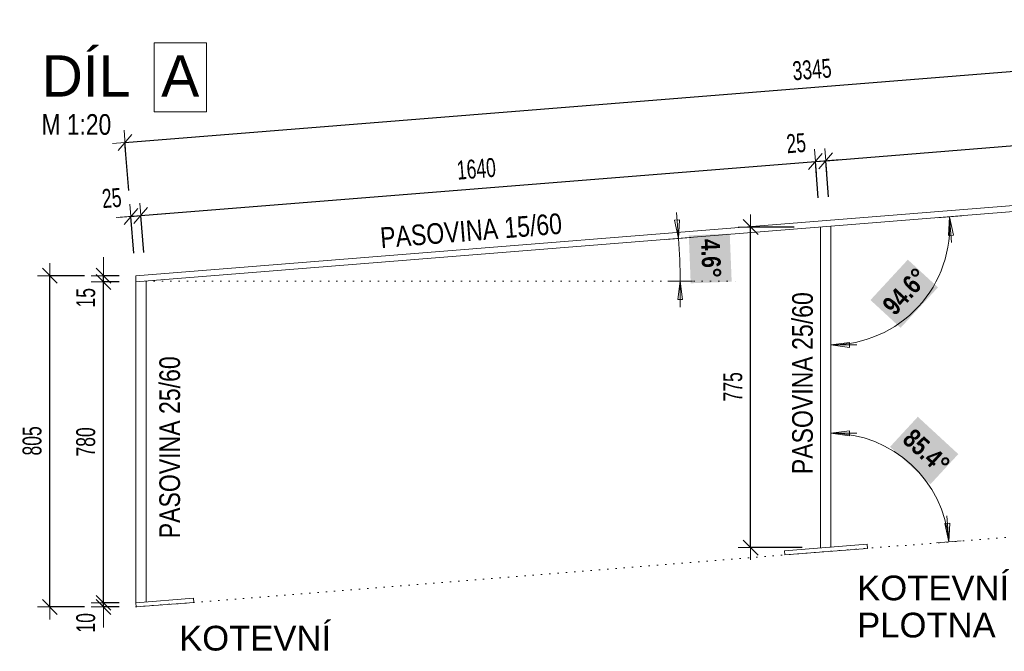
# Model space of a CAD drawing. Header units: millimetres. Extents: x -27650 to 9270, y -105989 to -87594.
# Tile 4 of 15: x -2053 to 330, y -92551 to -91020. Entities that reach past the tile are written whole.
import ezdxf

# ---------------------------------------------------------------- set-up
doc = ezdxf.new("R2010")
doc.units = ezdxf.units.MM
doc.header["$PDMODE"] = 65
doc.linetypes.add('JIS_08_37', pattern=[20, 0, -20])
doc.layers.add('XR$2$(Z17) - DÍLY 1_20_1', color=7, linetype='Continuous', lineweight=25)
doc.styles.add('ARIAL', font='ARIAL.TTF')
doc.styles.add('ARIALNARROW', font='ARIALN.TTF')
doc.dimstyles.new('DIMSTYLE_6', dxfattribs={"dimtxt": 45.8, "dimasz": 60, "dimexe": 0, "dimexo": 0, "dimgap": 22.9, "dimtad": 2, "dimdec": 0, "dimrnd": 5, "dimzin": 12, "dimdsep": 46, "dimtxsty": 'ARIALNARROW', "dimblk1": 'ALL_ML_STRICH', "dimblk2": 'ALL_ML_STRICH', "dimsah": 1, "dimcen": 0, "dimclrd": 6, "dimclre": 6, "dimclrt": 6, "dimadec": 0, "dimazin": 0, "dimtfac": 1, "dimtdec": 0, "dimtix": 1, "dimtmove": 2, "dimatfit": 3, "dimfxl": 0, "dimtvp": 1.2, "dimtzin": 0, "dimlwd": 0, "dimlwe": 13, "dimarcsym": 0})
doc.dimstyles.new('DIMSTYLE_7', dxfattribs={"dimtxt": 45.8, "dimasz": 60, "dimexe": 0, "dimexo": 0, "dimgap": 22.9, "dimtad": 2, "dimdec": 0, "dimrnd": 5, "dimzin": 12, "dimdsep": 46, "dimtxsty": 'ARIALNARROW', "dimblk1": 'ALL_ML_STRICH', "dimblk2": 'ALL_ML_STRICH', "dimsah": 1, "dimcen": 0, "dimclrd": 6, "dimclre": 6, "dimclrt": 6, "dimadec": 0, "dimazin": 0, "dimtfac": 1, "dimtdec": 0, "dimtix": 1, "dimtmove": 2, "dimatfit": 3, "dimfxl": 0, "dimtzin": 0, "dimlwd": 0, "dimlwe": 13, "dimarcsym": 0})
doc.dimstyles.new('DIMSTYLE_8', dxfattribs={"dimtxt": 45.8, "dimasz": 60, "dimexe": 0, "dimexo": 0, "dimgap": 22.9, "dimtad": 2, "dimdec": 0, "dimrnd": 5, "dimzin": 12, "dimdsep": 46, "dimtxsty": 'ARIALNARROW', "dimblk1": 'ALL_ML_STRICH', "dimblk2": 'ALL_ML_STRICH', "dimsah": 1, "dimcen": 0, "dimclrd": 6, "dimclre": 6, "dimclrt": 6, "dimadec": 0, "dimazin": 0, "dimtfac": 1, "dimtdec": 0, "dimtix": 1, "dimtmove": 2, "dimatfit": 3, "dimfxl": 0, "dimtvp": 1.2, "dimtzin": 0, "dimlwd": 0, "dimlwe": 13, "dimarcsym": 0})
doc.dimstyles.new('DIMSTYLE_9', dxfattribs={"dimtxt": 45.8, "dimasz": 60, "dimexe": 0, "dimexo": 0, "dimgap": 22.9, "dimtad": 2, "dimdec": 0, "dimrnd": 5, "dimzin": 12, "dimdsep": 46, "dimtxsty": 'ARIALNARROW', "dimblk1": 'ALL_ML_STRICH', "dimblk2": 'ALL_ML_STRICH', "dimsah": 1, "dimcen": 0, "dimclrd": 6, "dimclre": 6, "dimclrt": 6, "dimadec": 0, "dimazin": 0, "dimtfac": 1, "dimtdec": 0, "dimtix": 1, "dimtmove": 2, "dimatfit": 3, "dimfxl": 0, "dimtzin": 0, "dimlwd": 0, "dimlwe": 13, "dimarcsym": 0})

# ---------------------------------------------------------------- blocks, each defined once
blk = doc.blocks.new('ALL_ML_STRICH')
at = {"color": 0, "linetype": 'ByBlock', "lineweight": -2}
for p, q in [((0, -0.5), (0, 0.5)), ((-1, 0), (0.5, 0)), ((-0.3, -0.3), (0.3, 0.3))]:
    blk.add_line(p, q, dxfattribs=at)
blk = doc.blocks.new('*D36')
at = {"layer": 'DEFPOINTS', "color": 6, "linetype": 'Continuous', "lineweight": 13}
for p in [(-1784, -91497), (-1772.5, -91640.7), (-1747.5, -91653.8)]:
    blk.add_point(p, dxfattribs=at)
at = {"layer": 'XR$2$(Z17) - DÍLY 1_20_1', "color": 6, "linetype": 'Continuous', "lineweight": -2}
for p, q in [((-1784, -91497), (-1760.2, -91495.1)), ((-1776.8, -91586.3), (-1784, -91497)), ((-1753, -91584.4), (-1760.2, -91495.1))]:
    blk.add_line(p, q, dxfattribs=at)
at = {"layer": 'XR$2$(Z17) - DÍLY 1_20_1', "color": 6, "linetype": 'Continuous', "lineweight": 13, "xscale": 59.99999999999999, "yscale": 60, "zscale": 60}
for p, rotation in [((-1760.2, -91495.1), 4.586136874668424), ((-1784, -91497), 184.5861368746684)]:
    blk.add_blockref('ALL_ML_STRICH', p, dxfattribs=dict(at, rotation=rotation))
at = {"layer": 'XR$2$(Z17) - DÍLY 1_20_1', "color": 6, "linetype": 'Continuous', "lineweight": 13, "insert": (-1830.6, -91452.7), "char_height": 45.8, "width": 74.327, "attachment_point": 5, "rotation": 4.5861, "style": 'ARIALNARROW'}
blk.add_mtext('\\W0.81;\\A1;{25}', dxfattribs=at)
blk = doc.blocks.new('*D37')
at = {"layer": 'DEFPOINTS', "color": 6, "linetype": 'Continuous', "lineweight": 13}
for p in [(-1760.2, -91495.1), (-114.3, -91522.8), (-1747.5, -91653.8)]:
    blk.add_point(p, dxfattribs=at)
at = {"layer": 'XR$2$(Z17) - DÍLY 1_20_1', "color": 6, "linetype": 'Continuous', "lineweight": -2}
for p, q in [((-1760.2, -91495.1), (-127, -91364.1)), ((-120, -91452), (-127, -91364.1)), ((-1753, -91584.4), (-1760.2, -91495.1))]:
    blk.add_line(p, q, dxfattribs=at)
at = {"layer": 'XR$2$(Z17) - DÍLY 1_20_1', "color": 6, "linetype": 'Continuous', "lineweight": 13, "xscale": 59.99999999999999, "yscale": 60, "zscale": 60}
for p, rotation in [((-127, -91364.1), 4.586136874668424), ((-1760.2, -91495.1), 184.5861368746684)]:
    blk.add_blockref('ALL_ML_STRICH', p, dxfattribs=dict(at, rotation=rotation))
at = {"layer": 'XR$2$(Z17) - DÍLY 1_20_1', "color": 6, "linetype": 'Continuous', "lineweight": 13, "insert": (-947.9, -91381.9), "char_height": 45.8, "width": 148.654, "attachment_point": 5, "rotation": 4.5861, "style": 'ARIALNARROW'}
blk.add_mtext('\\W0.81;\\A1;{1640}', dxfattribs=at)
blk = doc.blocks.new('*D38')
at = {"layer": 'DEFPOINTS', "color": 6, "linetype": 'Continuous', "lineweight": 13}
for p in [(-127, -91364.1), (-114.3, -91522.8), (-89.3, -91520.8)]:
    blk.add_point(p, dxfattribs=at)
at = {"layer": 'XR$2$(Z17) - DÍLY 1_20_1', "color": 6, "linetype": 'Continuous', "lineweight": -2}
for p, q in [((-127, -91364.1), (-102, -91362.1)), ((-120, -91452), (-127, -91364.1)), ((-95, -91450), (-102, -91362.1))]:
    blk.add_line(p, q, dxfattribs=at)
at = {"layer": 'XR$2$(Z17) - DÍLY 1_20_1', "color": 6, "linetype": 'Continuous', "lineweight": 13, "xscale": 59.99999999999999, "yscale": 60, "zscale": 60}
for p, rotation in [((-102, -91362.1), 4.586136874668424), ((-127, -91364.1), 184.5861368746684)]:
    blk.add_blockref('ALL_ML_STRICH', p, dxfattribs=dict(at, rotation=rotation))
at = {"layer": 'XR$2$(Z17) - DÍLY 1_20_1', "color": 6, "linetype": 'Continuous', "lineweight": 13, "insert": (-173.6, -91319.8), "char_height": 45.8, "width": 74.327, "attachment_point": 5, "rotation": 4.5861, "style": 'ARIALNARROW'}
blk.add_mtext('\\W0.81;\\A1;{25}', dxfattribs=at)
blk = doc.blocks.new('*D39')
at = {"layer": 'DEFPOINTS', "color": 6, "linetype": 'Continuous', "lineweight": 13}
for p in [(-102, -91362.1), (1546.4, -91389.5), (-89.3, -91520.8)]:
    blk.add_point(p, dxfattribs=at)
at = {"layer": 'XR$2$(Z17) - DÍLY 1_20_1', "color": 6, "linetype": 'Continuous', "lineweight": -2}
for p, q in [((-102, -91362.1), (1533.7, -91230.9)), ((1540.6, -91317.4), (1533.7, -91230.9)), ((-95, -91450), (-102, -91362.1))]:
    blk.add_line(p, q, dxfattribs=at)
at = {"layer": 'XR$2$(Z17) - DÍLY 1_20_1', "color": 6, "linetype": 'Continuous', "lineweight": 13, "xscale": 59.99999999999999, "yscale": 60, "zscale": 60}
for p, rotation in [((1533.7, -91230.9), 4.586136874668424), ((-102, -91362.1), 184.5861368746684)]:
    blk.add_blockref('ALL_ML_STRICH', p, dxfattribs=dict(at, rotation=rotation))
at = {"layer": 'XR$2$(Z17) - DÍLY 1_20_1', "color": 6, "linetype": 'Continuous', "lineweight": 13, "insert": (711.5, -91248.8), "char_height": 45.8, "width": 148.654, "attachment_point": 5, "rotation": 4.5861, "style": 'ARIALNARROW'}
blk.add_mtext('\\W0.81;\\A1;{1640}', dxfattribs=at)
blk = doc.blocks.new('*D41')
at = {"layer": 'DEFPOINTS', "color": 6, "linetype": 'Continuous', "lineweight": 13}
for p in [(-1798.4, -91317.6), (1561.4, -91373.3), (-1772.5, -91640.7)]:
    blk.add_point(p, dxfattribs=at)
at = {"layer": 'XR$2$(Z17) - DÍLY 1_20_1', "color": 6, "linetype": 'Continuous', "lineweight": -2}
for p, q in [((-1798.4, -91317.6), (1535.5, -91050.2)), ((1545.2, -91171.1), (1535.5, -91050.2)), ((-1789, -91434.1), (-1798.4, -91317.6))]:
    blk.add_line(p, q, dxfattribs=at)
at = {"layer": 'XR$2$(Z17) - DÍLY 1_20_1', "color": 6, "linetype": 'Continuous', "lineweight": 13, "xscale": 60, "yscale": 60, "zscale": 60}
for p, rotation in [((1535.5, -91050.2), 4.586136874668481), ((-1798.4, -91317.6), 184.5861368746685)]:
    blk.add_blockref('ALL_ML_STRICH', p, dxfattribs=dict(at, rotation=rotation))
at = {"layer": 'XR$2$(Z17) - DÍLY 1_20_1', "color": 6, "linetype": 'Continuous', "lineweight": 13, "insert": (-135.4, -91141.2), "char_height": 45.8, "width": 148.654, "attachment_point": 5, "rotation": 4.5861, "style": 'ARIALNARROW'}
blk.add_mtext('\\W0.81;\\A1;{3345}', dxfattribs=at)
blk = doc.blocks.new('*D66')
at = {"layer": 'DEFPOINTS', "color": 6, "linetype": 'Continuous', "lineweight": 13}
for p in [(-1772.5, -92433.6), (-1850.4, -92443.5), (-1771.7, -92443.5)]:
    blk.add_point(p, dxfattribs=at)
at = {"layer": 'XR$2$(Z17) - DÍLY 1_20_1', "color": 6, "linetype": 'Continuous', "lineweight": -2}
for p, q in [((-1812.8, -92433.6), (-1850.4, -92433.6)), ((-1850.4, -92443.5), (-1850.4, -92433.6)), ((-1812.8, -92443.5), (-1850.4, -92443.5))]:
    blk.add_line(p, q, dxfattribs=at)
at = {"layer": 'XR$2$(Z17) - DÍLY 1_20_1', "color": 6, "linetype": 'Continuous', "lineweight": 13, "xscale": 60, "yscale": 60, "zscale": 60}
for p, rotation in [((-1850.4, -92443.5), 270), ((-1850.4, -92433.6), 90)]:
    blk.add_blockref('ALL_ML_STRICH', p, dxfattribs=dict(at, rotation=rotation))
at = {"layer": 'XR$2$(Z17) - DÍLY 1_20_1', "color": 6, "linetype": 'Continuous', "lineweight": 13, "insert": (-1893.3, -92481.9), "char_height": 45.8, "width": 74.327, "attachment_point": 5, "rotation": 90, "style": 'ARIALNARROW'}
blk.add_mtext('\\W0.81;\\A1;{10}', dxfattribs=at)
blk = doc.blocks.new('*D67')
at = {"layer": 'DEFPOINTS', "color": 6, "linetype": 'Continuous', "lineweight": 13}
for p in [(-1772.5, -91655.8), (-1850.4, -92433.6), (-1772.5, -92433.6)]:
    blk.add_point(p, dxfattribs=at)
at = {"layer": 'XR$2$(Z17) - DÍLY 1_20_1', "color": 6, "linetype": 'Continuous', "lineweight": -2}
for p, q in [((-1812.8, -91655.8), (-1850.4, -91655.8)), ((-1850.4, -92433.6), (-1850.4, -91655.8)), ((-1812.8, -92433.6), (-1850.4, -92433.6))]:
    blk.add_line(p, q, dxfattribs=at)
at = {"layer": 'XR$2$(Z17) - DÍLY 1_20_1', "color": 6, "linetype": 'Continuous', "lineweight": 13, "xscale": 60, "yscale": 60, "zscale": 60}
for p, rotation in [((-1850.4, -91655.8), 90), ((-1850.4, -92433.6), 270)]:
    blk.add_blockref('ALL_ML_STRICH', p, dxfattribs=dict(at, rotation=rotation))
at = {"layer": 'XR$2$(Z17) - DÍLY 1_20_1', "color": 6, "linetype": 'Continuous', "lineweight": 13, "insert": (-1893.3, -92043.5), "char_height": 45.8, "width": 111.49, "attachment_point": 5, "rotation": 90, "style": 'ARIALNARROW'}
blk.add_mtext('\\W0.81;\\A1;{780}', dxfattribs=at)
blk = doc.blocks.new('*D68')
at = {"layer": 'DEFPOINTS', "color": 6, "linetype": 'Continuous', "lineweight": 13}
for p in [(-1772.5, -91640.7), (-1850.4, -91655.8), (-1772.5, -91655.8)]:
    blk.add_point(p, dxfattribs=at)
at = {"layer": 'XR$2$(Z17) - DÍLY 1_20_1', "color": 6, "linetype": 'Continuous', "lineweight": -2}
for p, q in [((-1812.8, -91640.7), (-1850.4, -91640.7)), ((-1850.4, -91655.8), (-1850.4, -91640.7)), ((-1812.8, -91655.8), (-1850.4, -91655.8))]:
    blk.add_line(p, q, dxfattribs=at)
at = {"layer": 'XR$2$(Z17) - DÍLY 1_20_1', "color": 6, "linetype": 'Continuous', "lineweight": 13, "xscale": 60, "yscale": 60, "zscale": 60}
for p, rotation in [((-1850.4, -91655.8), 270), ((-1850.4, -91640.7), 90)]:
    blk.add_blockref('ALL_ML_STRICH', p, dxfattribs=dict(at, rotation=rotation))
at = {"layer": 'XR$2$(Z17) - DÍLY 1_20_1', "color": 6, "linetype": 'Continuous', "lineweight": 13, "insert": (-1893.3, -91694.2), "char_height": 45.8, "width": 74.327, "attachment_point": 5, "rotation": 90, "style": 'ARIALNARROW'}
blk.add_mtext('\\W0.81;\\A1;{15}', dxfattribs=at)
blk = doc.blocks.new('*D75')
at = {"layer": 'DEFPOINTS', "color": 6, "linetype": 'Continuous', "lineweight": 13}
for p in [(-1772.5, -91640.7), (-1980.4, -92443.5), (-1771.7, -92443.5)]:
    blk.add_point(p, dxfattribs=at)
at = {"layer": 'XR$2$(Z17) - DÍLY 1_20_1', "color": 6, "linetype": 'Continuous', "lineweight": -2}
for p, q in [((-1896.7, -91640.7), (-1980.4, -91640.7)), ((-1980.4, -92443.5), (-1980.4, -91640.7)), ((-1896.7, -92443.5), (-1980.4, -92443.5))]:
    blk.add_line(p, q, dxfattribs=at)
at = {"layer": 'XR$2$(Z17) - DÍLY 1_20_1', "color": 6, "linetype": 'Continuous', "lineweight": 13, "xscale": 60, "yscale": 60, "zscale": 60}
for p, rotation in [((-1980.4, -91640.7), 90), ((-1980.4, -92443.5), 270)]:
    blk.add_blockref('ALL_ML_STRICH', p, dxfattribs=dict(at, rotation=rotation))
at = {"layer": 'XR$2$(Z17) - DÍLY 1_20_1', "color": 6, "linetype": 'Continuous', "lineweight": 13, "insert": (-2023.3, -92041), "char_height": 45.8, "width": 111.49, "attachment_point": 5, "rotation": 90, "style": 'ARIALNARROW'}
blk.add_mtext('\\W0.81;\\A1;{805}', dxfattribs=at)
blk = doc.blocks.new('KOMPLEXNÍ OBJEKT_17')
at = {"layer": 'XR$2$(Z17) - DÍLY 1_20_1', "color": 5, "linetype": 'Continuous', "lineweight": 18}
for p, q in [((-1632.9, -92422.4), (-1772.5, -92433.6)), ((-1772.5, -92433.6), (-1771.7, -92443.5)), ((-1771.7, -92443.5), (-1632.1, -92432.4)), ((-1632.1, -92432.4), (-1632.9, -92422.4))]:
    blk.add_line(p, q, dxfattribs=at)
blk = doc.blocks.new('KOMPLEXNÍ OBJEKT_15')
at = {"layer": 'XR$2$(Z17) - DÍLY 1_20_1', "color": 5, "linetype": 'Continuous', "lineweight": 18}
for p, q in [((-1772.5, -91640.7), (1561.4, -91373.3)), ((-89.3, -91520.8), (1561.4, -91388.3)), ((-1772.5, -91655.8), (-89.3, -91520.8)), ((-114.3, -91522.8), (-114.3, -92299.6)), ((-89.3, -92299.6), (-89.3, -91520.8)), ((-1772.5, -92433.6), (-1772.5, -91640.7)), ((-1747.5, -91653.8), (-1747.5, -92431.6)), ((-2.1, -92291.6), (-201.5, -92307.6)), ((-1.3, -92301.5), (-2.1, -92291.6)), ((-201.5, -92307.6), (-200.7, -92317.5)), ((-200.7, -92317.5), (-1.3, -92301.5))]:
    blk.add_line(p, q, dxfattribs=at)
blk.add_blockref('KOMPLEXNÍ OBJEKT_17', (0, 0), dxfattribs=at)
blk = doc.blocks.new('*D87')
at = {"layer": 'DEFPOINTS', "color": 6, "linetype": 'Continuous', "lineweight": 13}
for p in [(-114.3, -91522.8), (-283.9, -92299.6), (-114.3, -92299.6)]:
    blk.add_point(p, dxfattribs=at)
at = {"layer": 'XR$2$(Z17) - DÍLY 1_20_1', "color": 6, "linetype": 'Continuous', "lineweight": -2}
for p, q in [((-178.5, -91522.8), (-283.9, -91522.8)), ((-283.9, -92299.6), (-283.9, -91522.8)), ((-158.8, -92299.6), (-283.9, -92299.6))]:
    blk.add_line(p, q, dxfattribs=at)
at = {"layer": 'XR$2$(Z17) - DÍLY 1_20_1', "color": 6, "linetype": 'Continuous', "lineweight": 13, "xscale": 60, "yscale": 60, "zscale": 60}
for p, rotation in [((-283.9, -91522.8), 90), ((-283.9, -92299.6), 270)]:
    blk.add_blockref('ALL_ML_STRICH', p, dxfattribs=dict(at, rotation=rotation))
at = {"layer": 'XR$2$(Z17) - DÍLY 1_20_1', "color": 6, "linetype": 'Continuous', "lineweight": 13, "insert": (-326.8, -91910), "char_height": 45.8, "width": 111.49, "attachment_point": 5, "rotation": 90, "style": 'ARIALNARROW'}
blk.add_mtext('\\W0.81;\\A1;{775}', dxfattribs=at)

msp = doc.modelspace()

# ---------------------------------------------------------------- hatches: boundary and pattern name
at = {"layer": 'XR$2$(Z17) - DÍLY 1_20_1', "linetype": 'Continuous', "lineweight": 13}
for points in [[(-433.5, -91543), (-428.9, -91659.1), (-329.7, -91655.2), (-334.4, -91539)], [(79.2, -91767), (169.7, -91669.1), (96.7, -91601.8), (6.3, -91699.7)], [(53.6, -92055.5), (151.6, -92145.9), (218.9, -92073), (120.9, -91982.6)]]:
    msp.add_hatch(color=7, dxfattribs=at).paths.add_polyline_path(points)

# ---------------------------------------------------------------- linework, layer by layer
at = {"layer": 'XR$2$(Z17) - DÍLY 1_20_1', "color": 6, "linetype": 'Continuous', "lineweight": 13}
for p, q in [((-456.2, -91505.1), (-468.1, -91506.1)), ((-468.1, -91506.1), (-458.6, -91550.4)), ((-458.6, -91550.4), (-463.6, -91487.6)), ((-458.6, -91550.4), (-456.2, -91505.1)), ((227.3, -91495.4), (167.5, -91500.2)), ((197.4, -91497.8), (195, -91543)), ((206.9, -91542.1), (197.4, -91497.8)), ((197.4, -91497.8), (202.4, -91560.5)), ((-488.4, -91552.8), (-428.7, -91548)), ((195, -91543), (206.9, -91542.1)), ((-424.5, -91653.8), (-484.4, -91653.8)), ((-454.4, -91653.8), (-460.4, -91698.7)), ((-448.5, -91698.7), (-454.4, -91653.8)), ((-454.4, -91653.8), (-454.4, -91716.7)), ((-460.4, -91698.7), (-448.5, -91698.7)), ((-89.3, -91778.5), (-89.3, -91838.4)), ((-44.4, -91802.5), (-89.3, -91808.4)), ((-89.3, -91808.4), (-44.4, -91814.4)), ((-89.3, -91808.4), (-26.4, -91808.4)), ((-44.4, -91814.4), (-44.4, -91802.5)), ((-89.3, -91992.5), (-89.3, -92052.5)), ((-44.4, -92016.5), (-89.3, -92022.5)), ((-89.3, -92022.5), (-44.4, -92028.5)), ((-89.3, -92022.5), (-26.4, -92022.5)), ((-44.4, -92028.5), (-44.4, -92016.5)), ((198.3, -92240.5), (186.4, -92241.4)), ((186.4, -92241.4), (195.9, -92285.7)), ((195.9, -92285.7), (190.9, -92223)), ((195.9, -92285.7), (198.3, -92240.5)), ((166.1, -92288.1), (225.8, -92283.3))]:
    msp.add_line(p, q, dxfattribs=at)
at = {"layer": 'XR$2$(Z17) - DÍLY 1_20_1', "color": 6, "linetype": 'JIS_08_37', "lineweight": 13}
msp.add_line((-1747.5, -91653.8), (-317.5, -91653.8), dxfattribs=at)
at = {"layer": 'XR$2$(Z17) - DÍLY 1_20_1', "color": 7, "linetype": 'JIS_08_37', "lineweight": 13}
msp.add_line((-1771.7, -92443.5), (1562.2, -92176.2), dxfattribs=at)
at = {"layer": 'XR$2$(Z17) - DÍLY 1_20_1', "color": 7, "linetype": 'Continuous', "lineweight": 13}
msp.add_lwpolyline([(-1727.5, -91243.4), (-1601, -91243.4), (-1601, -91076.7), (-1727.5, -91076.7), (-1727.5, -91243.4)], dxfattribs=at)
at = {"layer": 'XR$2$(Z17) - DÍLY 1_20_1', "color": 6, "linetype": 'Continuous', "lineweight": 13}
for centre, radius, start, end in [((-89.3, -91520.8), 287.6, 270, 4.5861), ((-1747.5, -91653.8), 1293, 0, 4.5861), ((-89.3, -92308.6), 286.2, 4.5856, 90)]:
    msp.add_arc(centre, radius, start, end, dxfattribs=at)

# ---------------------------------------------------------------- block references
at = {"layer": 'XR$2$(Z17) - DÍLY 1_20_1', "color": 5, "linetype": 'Continuous', "lineweight": 18}
msp.add_blockref('KOMPLEXNÍ OBJEKT_15', (0, 0), dxfattribs=at)

# ---------------------------------------------------------------- texts
at = {"layer": 'XR$2$(Z17) - DÍLY 1_20_1', "color": 7, "linetype": 'Continuous', "lineweight": 13, "attachment_point": 7, "style": 'ARIAL'}
for s, insert, char_height, width in [('\\W0.99;DÍL ', (-2000.4, -91206.7), 100, 305.916), ('\\W0.99;A', (-1710.8, -91206.7), 100, 142.485), ('\\W1.00;KOTEVNÍ', (-25.9, -92428.2), 60, 398.006), ('\\W1.00;PLOTNA ', (-25.9, -92518.2), 60, 388.673), ('\\W1.00;KOTEVNÍ', (-1667.4, -92549.9), 60, 398.006)]:
    msp.add_mtext(s, dxfattribs=dict(at, insert=insert, char_height=char_height, width=width))
at = {"layer": 'XR$2$(Z17) - DÍLY 1_20_1', "color": 7, "linetype": 'Continuous', "lineweight": 25, "insert": (-2000.4, -91299.9), "char_height": 50, "width": 190.986, "attachment_point": 7, "style": 'ARIAL'}
msp.add_mtext('\\W0.79;M 1:20', dxfattribs=at)
at = {"layer": 'XR$2$(Z17) - DÍLY 1_20_1', "color": 7, "linetype": 'Continuous', "lineweight": 25, "char_height": 50, "attachment_point": 7, "style": 'ARIAL'}
for s, insert, width, rotation in [('\\W0.80;PASOVINA 15/60', (-1178.4, -91574.7), 461.894, 4.5861), ('\\W0.80;PASOVINA 25/60', (-132.6, -92121.7), 462.033, 90), ('\\W0.80;PASOVINA 25/60', (-1664.5, -92277), 462.033, 90)]:
    msp.add_mtext(s, dxfattribs=dict(at, insert=insert, width=width, rotation=rotation))
at = {"layer": 'XR$2$(Z17) - DÍLY 1_20_1', "color": 6, "linetype": 'Continuous', "lineweight": 13, "char_height": 45.8, "attachment_point": 7, "style": 'ARIALNARROW'}
for s, insert, width, rotation in [('\\W0.96;\\fArial Narrow|i0|b1|c0|p0;4.6%%d', (-404.9, -91552.4), 117.145, 272.2931), ('\\W0.97;\\fArial Narrow|i0|b1|c0|p0;94.6%%d', (65.6, -91740.1), 146.647, 47.2931), ('\\W0.97;\\fArial Narrow|i0|b1|c0|p0;85.4%%d', (80.5, -92041.9), 146.647, 317.2928)]:
    msp.add_mtext(s, dxfattribs=dict(at, insert=insert, width=width, rotation=rotation))

# ---------------------------------------------------------------- dimensions: what is measured, and where the dimension line sits
at = {"layer": 'XR$2$(Z17) - DÍLY 1_20_1', "color": 6, "linetype": 'Continuous', "lineweight": 13}
for base, p1, p2, angle, dimstyle, picture, middle in [((1535.5, -91050.2), (-1789, -91434.1), (1545.2, -91171.1), 4.5861, 'DIMSTYLE_9', '*D41', (-135.4, -91141.2)), ((1533.7, -91230.9), (-95, -91450), (1540.6, -91317.4), 4.5861, 'DIMSTYLE_9', '*D39', (711.5, -91248.8)), ((-102, -91362.1), (-120, -91452), (-95, -91450), 4.5861, 'DIMSTYLE_8', '*D38', (-173.6, -91319.8)), ((-127, -91364.1), (-1753, -91584.4), (-120, -91452), 4.5861, 'DIMSTYLE_7', '*D37', (-947.9, -91381.9)), ((-1760.2, -91495.1), (-1776.8, -91586.3), (-1753, -91584.4), 4.5861, 'DIMSTYLE_6', '*D36', (-1830.6, -91452.7)), ((-283.9, -91522.8), (-158.8, -92299.6), (-178.5, -91522.8), 90, 'DIMSTYLE_9', '*D87', (-326.8, -91910)), ((-1850.4, -91640.7), (-1812.8, -91655.8), (-1812.8, -91640.7), 90, 'DIMSTYLE_8', '*D68', (-1893.3, -91694.2)), ((-1980.4, -91640.7), (-1896.7, -92443.5), (-1896.7, -91640.7), 90, 'DIMSTYLE_9', '*D75', (-2023.3, -92041)), ((-1850.4, -91655.8), (-1812.8, -92433.6), (-1812.8, -91655.8), 90, 'DIMSTYLE_9', '*D67', (-1893.3, -92043.5)), ((-1850.4, -92433.6), (-1812.8, -92443.5), (-1812.8, -92433.6), 90, 'DIMSTYLE_8', '*D66', (-1893.3, -92481.9))]:
    dim = msp.add_linear_dim(base=base, p1=p1, p2=p2, angle=angle, dimstyle=dimstyle, override={"dimpost": '<>', "dimclrd": 6, "dimclre": 6, "dimclrt": 6, "dimlwd": 0, "dimlwe": 13}, dxfattribs=at)
    dim.commit()
    dim.dimension.update_dxf_attribs({"geometry": picture, "text_midpoint": middle, "dimtype": 160})

doc.saveas('drawing.dxf')
